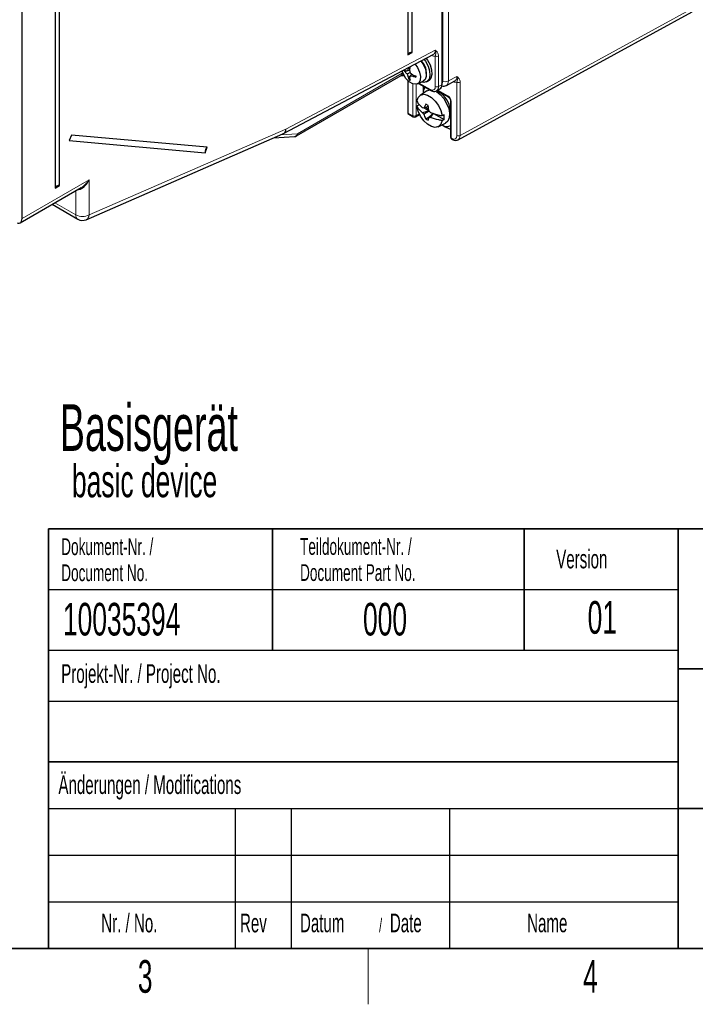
# Paper-space layout 'Blatt2' of a CAD drawing. Header units: millimetres. Extents: x 5 to 418, y 2 to 292.
# Tile 3 of 76: x 132 to 204, y 6 to 112. Entities that reach past the tile are written whole.
import ezdxf

# ---------------------------------------------------------------- set-up
doc = ezdxf.new("R2010")
doc.units = ezdxf.units.MM
doc.layers.add('SLD-0', color=7, linetype='Continuous')
doc.styles.add('SLDTEXTSTYLE0', font='TXT', dxfattribs={"width": 0.605})

# ---------------------------------------------------------------- blocks, each defined once
blk = doc.blocks.new('SW_NOTE_0_20')
at = {"layer": 'SLD-0', "color": 0, "attachment_point": 1, "style": 'SLDTEXTSTYLE0'}
for s, insert, char_height in [('Basisgerät', (0, 6.45), 5), ('basic device', (1.31, -0.02), 3.5)]:
    blk.add_mtext(s, dxfattribs=dict(at, insert=insert, char_height=char_height))
blk = doc.blocks.new('SW_NOTE_0_23')
at = {"layer": 'SLD-0', "color": 0, "attachment_point": 1, "style": 'SLDTEXTSTYLE0'}
for s, insert, char_height in [('Datum', (0, 2.58), 2), ('/', (8.48, 2.08), 1.5), ('Date', (9.64, 2.58), 2)]:
    blk.add_mtext(s, dxfattribs=dict(at, insert=insert, char_height=char_height))
blk = doc.blocks.new('SW_NOTE_0_25')
at = {"layer": 'SLD-0', "color": 0, "char_height": 1.8, "attachment_point": 1, "style": 'SLDTEXTSTYLE0'}
for s, insert in [('Teildokument-Nr. /', (0, 2.32)), ('Document Part No.', (0, -0.48))]:
    blk.add_mtext(s, dxfattribs=dict(at, insert=insert))
blk = doc.blocks.new('SW_NOTE_0_26')
at = {"layer": 'SLD-0', "color": 0, "char_height": 1.8, "attachment_point": 1, "style": 'SLDTEXTSTYLE0'}
for s, insert in [('Dokument-Nr. /', (0, 2.32)), ('Document No.', (0, -0.48))]:
    blk.add_mtext(s, dxfattribs=dict(at, insert=insert))

psp = doc.layouts.new('Blatt2')

# ---------------------------------------------------------------- linework, layer by layer
at = {"color": 7, "linetype": 'Continuous', "lineweight": 25}
for p, q in [((177.24, 214.43), (177.24, 105.01)), ((173.52, 206.65), (173.52, 107.85)), ((173.98, 108.11), (173.98, 206.92)), ((135.69, 178.89), (135.69, 93.56)), ((136.15, 93.83), (136.15, 179.16)), ((132.16, 90.3), (132.16, 178.07)), ((177.17, 113.83), (177.17, 104.64)), ((178.91, 98.73), (204, 112.45)), ((160.19, 99.4), (176.25, 107.87)), ((173.52, 107.85), (173.98, 108.11)), ((161.58, 99.15), (172.82, 105.64)), ((173.37, 106.14), (173.23, 106.02)), ((173.72, 106.16), (173.45, 106.12)), ((173.76, 105.94), (173.45, 105.77)), ((173.72, 106.42), (173.57, 106.38)), ((173.93, 105.8), (173.76, 105.59)), ((174.15, 105.67), (174.04, 105.56)), ((173.5, 105.1), (173.5, 101.69)), ((173.73, 105.51), (173.57, 105.44)), ((173.73, 105.21), (173.65, 105.17)), ((174.55, 104.73), (175.16, 105.02)), ((174.66, 104.78), (175.98, 104.02)), ((175.53, 104.94), (175.74, 105.07)), ((177.65, 104.57), (178.56, 105.07)), ((175.54, 103.97), (174.83, 103.5)), ((175.18, 104.03), (175.21, 104.46)), ((175.18, 103.73), (175.18, 104.03)), ((176.57, 103.98), (176.86, 103.85)), ((176.6, 103.98), (176.96, 104.19)), ((176.68, 104.02), (177.86, 103.35)), ((175.45, 102.54), (175.22, 102.14)), ((175.68, 102.4), (175.45, 102.54)), ((178.09, 102.95), (178.09, 99.04)), ((173.63, 101.47), (174.1, 101.2)), ((174.35, 101.2), (174.78, 101.43)), ((175.22, 102.14), (175.1, 102.16)), ((175.8, 101.82), (175.1, 101.63)), ((175.1, 101.63), (175.22, 101.48)), ((175.7, 102.31), (175.22, 102.14)), ((175.8, 101.81), (175.22, 101.48)), ((175.25, 102.15), (175.82, 101.82)), ((175.44, 102.22), (175.82, 101.82)), ((175.95, 101.67), (175.8, 101.81)), ((176.28, 101.56), (175.8, 101.15)), ((175.95, 101.14), (176.28, 101.56)), ((176.28, 101.56), (177.42, 100.9)), ((175.9, 101.23), (175.45, 100.95)), ((175.45, 100.95), (175.68, 100.82)), ((175.68, 100.82), (175.8, 101.15)), ((175.8, 101.15), (175.95, 101.14)), ((176.77, 100.13), (177.54, 100.51)), ((139.03, 90.16), (160.12, 99.37)), ((177.41, 100.17), (177.15, 100.32)), ((178.09, 99.83), (177.41, 100.17)), ((137.44, 99.23), (137.21, 98.64)), ((137.21, 98.64), (151.78, 97.34)), ((152.01, 97.93), (137.44, 99.23)), ((159.14, 98.94), (161.36, 99.08)), ((178.21, 98.83), (178.3, 98.78)), ((151.78, 97.34), (152.01, 97.93)), ((131.95, 89.84), (138.5, 93.62)), ((135.69, 93.56), (136.15, 93.83)), ((135.36, 91.81), (138.13, 90.21))]:
    psp.add_line(p, q, dxfattribs=at)
at = {"color": 7, "linetype": 'Continuous', "lineweight": 18}
for p, q in [((177.87, 114.22), (177.87, 105.04)), ((179.13, 99.19), (204.21, 112.91)), ((160.43, 99.88), (176.46, 108.33)), ((176.46, 104.44), (176.46, 107.71)), ((176.81, 107.71), (176.81, 104.44)), ((161.68, 99.38), (172.92, 105.87)), ((172.92, 105.87), (172.92, 106.06)), ((173.57, 105.03), (173.57, 101.59)), ((174.05, 101.31), (174.05, 104.73)), ((174.4, 104.68), (174.4, 101.31)), ((174.74, 104.82), (175.93, 104.13)), ((176.81, 104.44), (177.17, 104.64)), ((177.17, 104.97), (177.24, 105.01)), ((177.87, 105.04), (178.78, 105.53)), ((178.78, 99.2), (178.78, 104.92)), ((179.13, 104.91), (179.13, 99.19)), ((176.75, 104.07), (177.81, 103.46)), ((178.16, 102.85), (178.16, 98.94)), ((173.57, 101.59), (174.05, 101.31)), ((174.4, 101.31), (174.74, 101.5)), ((139.34, 90.67), (160.43, 99.88)), ((159.88, 99.26), (161.68, 99.38)), ((178.16, 98.94), (178.25, 98.89)), ((132.16, 90.3), (139.34, 94.44)), ((139.34, 94.44), (139.34, 90.67)), ((137.92, 90.67), (137.92, 93.29)), ((135.66, 91.98), (137.92, 90.67))]:
    psp.add_line(p, q, dxfattribs=at)
at = {"color": 7, "linetype": 'Continuous', "lineweight": 25, "flags": 128}
for points in [[(174.29, 106.83), (174.55, 106.48), (174.78, 106), (174.88, 105.52), (174.85, 105.11), (174.68, 104.81), (174.4, 104.68), (174.05, 104.73), (173.67, 104.95), (173.32, 105.31), (173.04, 105.76), (172.91, 106.11)], [(174.91, 107.16), (175.13, 106.88), (175.36, 106.42), (175.49, 105.95), (175.49, 105.52), (175.36, 105.19), (175.16, 105.02)], [(175.27, 107.35), (175.42, 107.15), (175.69, 106.64), (175.85, 106.12), (175.89, 105.63), (175.79, 105.23), (175.57, 104.97), (175.24, 104.86), (174.93, 104.91)], [(175.49, 107.46), (175.63, 107.27), (175.9, 106.77), (176.07, 106.24), (176.1, 105.75), (176, 105.35), (175.78, 105.09), (175.74, 105.07)], [(174.48, 102.88), (174.62, 103.27), (174.87, 103.52), (175.22, 103.61), (175.62, 103.53), (176.05, 103.28), (176.46, 102.89), (176.8, 102.41), (177.06, 101.86), (177.19, 101.32)], [(175.54, 103.97), (175.78, 104.07), (175.87, 104.08)], [(176.58, 103.9), (177, 103.58), (177.38, 103.15), (177.68, 102.64), (177.9, 102.1), (177.99, 101.57), (177.96, 101.1), (177.8, 100.74), (177.54, 100.51)], [(174.48, 102.35), (174.57, 102.41), (174.68, 102.48)], [(177.19, 100.79), (177.06, 100.4), (176.8, 100.15), (176.46, 100.06), (176.05, 100.14), (175.62, 100.39), (175.22, 100.77), (174.87, 101.26), (174.62, 101.81), (174.48, 102.35)], [(177.19, 101.32), (177.29, 101.37), (177.42, 101.43)], [(178.09, 101.52), (177.99, 101.2), (177.97, 101.14)], [(177.42, 100.9), (177.29, 100.83), (177.19, 100.79)], [(131.63, 89.81), (131.72, 89.79), (131.84, 89.8), (131.95, 89.84), (132.04, 89.91), (132.1, 90.02), (132.14, 90.15), (132.16, 90.3)]]:
    psp.add_lwpolyline(points, dxfattribs=at)
at = {"color": 7, "linetype": 'Continuous', "lineweight": 18, "flags": 128}
psp.add_lwpolyline([(172.98, 105.89), (172.96, 105.89), (172.92, 105.87)], dxfattribs=at)
at = {"color": 7, "linetype": 'Continuous', "lineweight": 25}
for centre, radius, start, end in [((173.93, 107.67), 0.446, 83.4693, 156.5253), ((173.75, 105.93), 1.75, 357.511, 45.9205), ((174.42, 107.31), 1.75, 219.6399, 227.245), ((174.71, 108.08), 2.4, 229.9352, 232.1128), ((174.21, 109.07), 3.05, 251.3012, 255.6687), ((175.29, 107.58), 2.58, 217.0027, 224.5729), ((175.68, 105.31), 2.36, 153.1856, 160.0407), ((175.94, 106.45), 2.58, 195.428, 202.9976), ((176.33, 105.83), 2.82, 166.9872, 168.8169), ((179.25, 105.69), 5.58, 171.2214, 173.766), ((178.36, 106.82), 4.69, 186.4644, 190.8585), ((176.82, 109.49), 4.69, 229.1423, 233.5366), ((176.33, 110.93), 5.7, 246.2559, 249.8843), ((175.25, 105.82), 1.73, 192.7186, 202.3785), ((174.85, 107.13), 2.3, 238.5713, 241.4341), ((176.69, 104.77), 3.05, 164.3376, 168.7058), ((175.84, 105.66), 2.15, 187.7202, 194.6615), ((174.17, 107.92), 2.36, 259.9654, 266.8194), ((174.98, 108.33), 2.93, 251.2456, 258.0342), ((178.34, 105.52), 3.97, 179.1722, 180.8278), ((176.68, 104.59), 0.485, 304.4306, 6.8811), ((176.89, 104.99), 0.349, 322.7721, 3.0492), ((176.24, 103.69), 1.11, 142.0336, 162.059), ((175.41, 101.58), 2.7, 7.3232, 57.4071), ((173.75, 101.69), 0.25, 180, 240.0027), ((175.59, 101.17), 1.84, 351.719, 8.281), ((174.23, 101.42), 0.25, 240.0027, 298.4686), ((159.72, 100.29), 1, 293.5795, 297.7928), ((177.64, 101.14), 0.998, 256.8488, 296.5303), ((161.33, 99.58), 0.5, 273.6653, 299.9973), ((178.34, 99.04), 0.25, 180, 240.0027), ((152.33, 97.47), 0.565, 124.6078, 192.9807), ((136.1, 93.38), 0.446, 83.4694, 156.5252), ((138.63, 91.08), 1, 240.0027, 293.5795)]:
    psp.add_arc(centre, radius, start, end, dxfattribs=at)
at = {"color": 7, "linetype": 'Continuous', "lineweight": 18}
for centre, radius, start, end in [((176.64, 108.06), 0.384, 242.61, 297.39), ((172.68, 105.84), 0.241, 304.24, 7.0716), ((177.52, 105.74), 0.784, 248.671, 296.6034), ((178.95, 105.26), 0.385, 242.6469, 296.909), ((176.14, 104.39), 0.328, 230.7966, 9.2139), ((176.05, 104.12), 0.126, 174.3783, 234.2974), ((176.64, 104.78), 0.384, 242.61, 297.39), ((176.31, 104.39), 0.504, 305.888, 5.6034), ((177.93, 103.45), 0.127, 174.521, 233.3149), ((178.21, 102.96), 0.127, 186.7939, 245.4741), ((173.62, 101.7), 0.12, 184.1239, 247.1954), ((173.7, 101.57), 0.123, 173.7606, 234.9283), ((174.23, 101.66), 0.385, 242.6568, 296.7662), ((174.17, 101.3), 0.123, 173.7606, 234.9283), ((174.28, 101.3), 0.125, 303.8874, 5.7677), ((159.85, 99.88), 0.583, 298.2443, 359.4798), ((159.91, 99.84), 0.525, 302.6366, 3.7313), ((161.31, 99.46), 0.384, 277.8642, 347.173), ((161.45, 99.35), 0.241, 304.24, 7.0716), ((178.21, 99.05), 0.123, 185.0899, 246.2293), ((178.28, 98.93), 0.123, 173.7606, 234.9283), ((178.37, 98.88), 0.12, 172.8048, 235.9004), ((178.95, 99.54), 0.385, 242.6469, 296.909), ((138.63, 92.04), 1.54, 242.6093, 297.3904), ((138.4, 90.61), 0.486, 173.2411, 235.4466), ((138.75, 90.68), 0.583, 298.2434, 359.4809)]:
    psp.add_arc(centre, radius, start, end, dxfattribs=at)
for centre, major_axis, ratio, start_param, end_param in [((175.93, 108.84), (-0.62, 1.08), 0.577381, 2.486885, 3.000721), ((175.75, 108.74), (-0.507, 0.863), 0.571096, 3.114986, 3.923159), ((177.17, 105.45), (-0.488, 0.873), 0.578475, 3.119854, 3.934703), ((178.24, 106.04), (-0.63, 1.08), 0.577246, 2.489982, 3.00645), ((178.07, 105.94), (-0.506, 0.863), 0.576581, 3.122341, 3.923201), ((177.81, 103.05), (-0.25, 0.433), 0.577557, 3.927224, 5.497716), ((178.25, 99.5), (-0.375, 0.65), 0.577278, 2.356366, 3.926982), ((178.42, 99.6), (-0.495, 0.869), 0.577316, 3.131526, 3.930336), ((138.63, 94.85), (0.68, 1.45), 0.51034, 3.284309, 4.668094), ((138.63, 94.85), (0.91, 1.31), 0.510341, 3.971271, 4.75675)]:
    psp.add_ellipse(centre, major_axis=major_axis, ratio=ratio, start_param=start_param, end_param=end_param, dxfattribs=at)
for points, knots in [([(176.46, 108.33), (176.46, 108.33), (176.48, 108.31), (176.54, 108.26), (176.67, 108.14), (176.79, 107.96), (176.81, 107.78), (176.81, 107.71)], [0, 0, 0, 0, 0.003405, 0.102082, 0.394405, 0.77816, 1, 1, 1, 1]), ([(176.46, 107.71), (176.47, 107.75), (176.51, 107.87), (176.52, 108.03), (176.5, 108.19), (176.47, 108.29), (176.46, 108.32), (176.46, 108.32), (176.46, 108.33), (176.46, 108.33)], [0, 0, 0, 0, 0.183082, 0.558459, 0.882819, 0.968038, 0.991133, 0.995755, 1, 1, 1, 1]), ([(172.8, 105.64), (172.88, 105.65), (172.98, 105.66), (173.07, 105.68), (173.08, 105.68)], [0, 0, 0, 0, 0.840507, 1, 1, 1, 1]), ([(179.13, 104.91), (179.13, 104.99), (179.12, 105.06), (179.08, 105.19), (179.05, 105.24), (178.95, 105.38), (178.86, 105.46), (178.78, 105.53)], [0, 0, 0, 0, 0.25, 0.25, 0.5, 0.5, 1, 1, 1, 1]), ([(178.78, 104.92), (178.8, 104.97), (178.81, 105.02), (178.83, 105.12), (178.83, 105.16), (178.83, 105.26), (178.83, 105.31), (178.81, 105.41), (178.79, 105.47), (178.78, 105.53)], [0, 0, 0, 0, 0.25, 0.25, 0.5, 0.5, 0.75, 0.75, 1, 1, 1, 1])]:
    psp.add_open_spline(points, degree=3, knots=knots, dxfattribs=at)
at = {"color": 7, "linetype": 'Continuous', "lineweight": 25}
for points, knots in [([(172.81, 105.64), (172.82, 105.64), (172.9, 105.64), (173.01, 105.64), (173.1, 105.63), (173.12, 105.62)], [0, 0, 0, 0, 0.058588, 0.826061, 1, 1, 1, 1]), ([(177.14, 104.52), (177.15, 104.52), (177.23, 104.48), (177.41, 104.48), (177.57, 104.54), (177.64, 104.57)], [0, 0, 0, 0, 0.01703, 0.551959, 1, 1, 1, 1]), ([(175.98, 104.02), (176.04, 103.99), (176.18, 103.92), (176.4, 103.89), (176.54, 103.96), (176.6, 103.99)], [0, 0, 0, 0, 0.28358, 0.680917, 1, 1, 1, 1]), ([(174.48, 102.88), (174.52, 102.81), (174.66, 102.56), (174.91, 102.33), (175.1, 102.16)], [0, 0, 0, 0, 0.274887, 1, 1, 1, 1]), ([(177.86, 103.35), (177.87, 103.34), (177.9, 103.31), (177.96, 103.25), (178.02, 103.17), (178.06, 103.08), (178.08, 103), (178.09, 102.96), (178.09, 102.95)], [0, 0, 0, 0, 0.154843, 0.318026, 0.496626, 0.684092, 0.869736, 1, 1, 1, 1]), ([(175.1, 101.63), (174.91, 101.8), (174.66, 102.03), (174.52, 102.29), (174.48, 102.35)], [0, 0, 0, 0, 0.750832, 1, 1, 1, 1]), ([(175.22, 101.48), (175.29, 101.32), (175.36, 101.14), (175.44, 100.97), (175.45, 100.95)], [0, 0, 0, 0, 0.910871, 1, 1, 1, 1]), ([(175.8, 101.81), (175.76, 101.99), (175.72, 102.19), (175.69, 102.39), (175.68, 102.4)], [0, 0, 0, 0, 0.910871, 1, 1, 1, 1]), ([(175.95, 101.67), (176.24, 101.56), (176.64, 101.42), (177.08, 101.34), (177.19, 101.32)], [0, 0, 0, 0, 0.750832, 1, 1, 1, 1]), ([(177.19, 100.79), (177.07, 100.81), (176.63, 100.89), (176.23, 101.04), (175.95, 101.14)], [0, 0, 0, 0, 0.274887, 1, 1, 1, 1]), ([(178.3, 98.78), (178.36, 98.75), (178.5, 98.68), (178.71, 98.65), (178.84, 98.71), (178.89, 98.73)], [0, 0, 0, 0, 0.302624, 0.726604, 1, 1, 1, 1])]:
    psp.add_open_spline(points, degree=3, knots=knots, dxfattribs=at)
at = {"layer": 'SLD-0', "lineweight": 35}
for p, q in [((135, 57), (408, 57)), ((135, 57), (135, 12)), ((159, 57), (159, 44)), ((186, 57), (186, 44)), ((202.5, 57), (202.5, 12)), ((202.5, 42), (259, 42)), ((135, 32), (202.5, 32)), ((202.5, 27), (259, 27)), ((26, 12), (408, 12)), ((135, 12), (408, 12))]:
    psp.add_line(p, q, dxfattribs=at)
at = {"layer": 'SLD-0'}
for p, q in [((135, 50.5), (202.5, 50.5)), ((135, 38.5), (202.5, 38.5)), ((135, 27), (202.5, 27)), ((155, 27), (155, 12)), ((161, 27), (161, 12)), ((178, 27), (178, 12)), ((135, 22), (202.5, 22)), ((135, 17), (202.5, 17))]:
    psp.add_line(p, q, dxfattribs=at)
at = {"layer": 'SLD-0', "lineweight": 25}
psp.add_line((135, 44), (202.5, 44), dxfattribs=at)
at = {"layer": 'SLD-0', "lineweight": 18}
psp.add_line((169.25, 6), (169.25, 12), dxfattribs=at)

# ---------------------------------------------------------------- block references
at = {"layer": 'SLD-0'}
for name, p in [('SW_NOTE_0_20', (136.19, 63.91)), ('SW_NOTE_0_26', (136.35, 53.67)), ('SW_NOTE_0_25', (161.96, 53.69)), ('SW_NOTE_0_23', (161.95, 13.15))]:
    psp.add_blockref(name, p, dxfattribs=at)

# ---------------------------------------------------------------- texts
at = {"layer": 'SLD-0', "style": 'SLDTEXTSTYLE0'}
for s, insert, char_height, attachment_point in [('Version', (189.43, 54.76), 2, 1), ('10035394', (136.53, 49.06), 3.5, 1), ('000', (168.71, 49.06), 3.5, 1), ('01', (194.37, 49.25), 3.5, 2), ('Projekt-Nr. / Project No.', (136.35, 42.48), 2, 1), ('Änderungen / Modifications', (136.05, 30.56), 2, 1), ('Nr. / No.', (140.64, 15.72), 2, 1), ('Rev', (155.52, 15.72), 2, 1), ('Name', (186.31, 15.73), 2, 1), ('3', (145.35, 10.74), 3.5, 2), ('4', (193.1, 10.74), 3.5, 2)]:
    psp.add_mtext(s, dxfattribs=dict(at, insert=insert, char_height=char_height, attachment_point=attachment_point))

doc.saveas('drawing.dxf')
